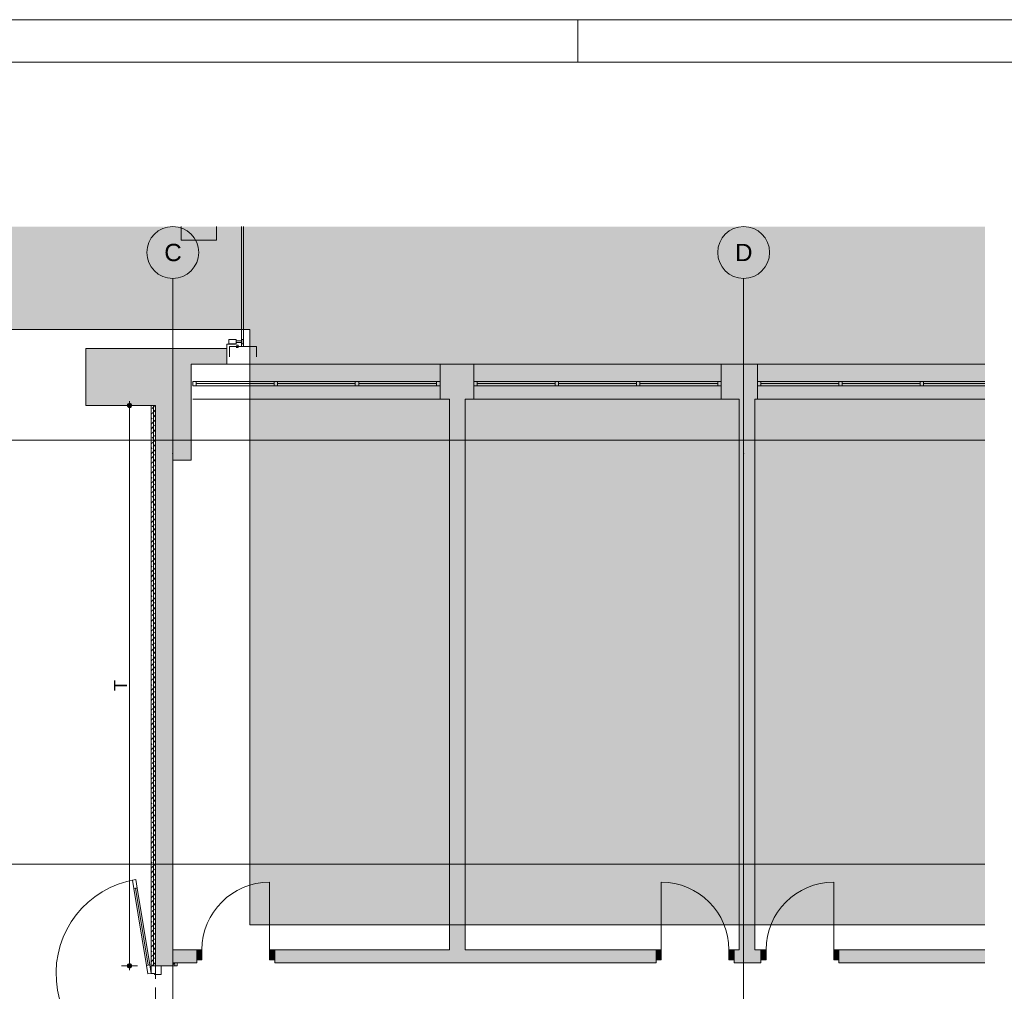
# Paper-space layout 'A-54 WYKOŃCZENIA ŚCIAN - PIĘTRO 9' of a CAD drawing. Header units: millimetres. Extents: x 0 to 420, y 0 to 297.
# Tile 10 of 12: x 175 to 289, y 185 to 297. Entities that reach past the tile are written whole.
import ezdxf
from ezdxf.xclip import XClip

# ---------------------------------------------------------------- set-up
doc = ezdxf.new("R2010")
doc.units = ezdxf.units.MM
doc.header["$MEASUREMENT"] = 0
doc.header["$XCLIPFRAME"] = 0
for name, pattern in [('DASHDOTX2', [1000, 500, -250, 0, -250]), ('Przer. długie kreski', [2.5, 1.5, -1]), ('PRZERYWANA_DU_A', [550, 350, -200])]:
    doc.linetypes.add(name, pattern=pattern)
for name, color, linetype, lineweight in [('0_Nr_pióra__2', 8, 'Continuous', 13), ('A_Arkusz_Nr_pióra__1', 7, 'Continuous', 20), ('A_podkład_Nr_pióra__2', 8, 'Continuous', 13), ('A_ściany proj_Nr_pióra__1', 7, 'Continuous', 20), ('A_ściany proj_Nr_pióra__2', 8, 'Continuous', 13), ('A_ściany_Nr_pióra__1', 7, 'Continuous', 20), ('Drzwi Archicad_Nr_pióra__1', 7, 'Continuous', 20), ('Drzwi Archicad_Nr_pióra__3', 252, 'Continuous', 13)]:
    doc.layers.add(name, color=color, linetype=linetype, lineweight=lineweight)
for name, color, linetype in [('A__OKŁADZINY ŚCIAN', 7, 'Continuous'), ('A_podrys', 7, 'Continuous'), ('A_ściany', 7, 'Continuous'), ('A_ściany proj', 7, 'Continuous'), ('Drzwi Archicad', 7, 'Continuous')]:
    doc.layers.add(name, color=color, linetype=linetype)
for name, color, linetype, lineweight, true_color in [('A__OKŁADZINY ŚCIAN_Nr_pióra__7', 7, 'Continuous', 18, 0x171717), ('A_Arkusz_Nr_pióra__237', 7, 'Continuous', 5, 0x343434), ('A_linie_Nr_pióra__7', 7, 'Continuous', 18, 0x171717), ('A_osie_Nr_pióra__16', 7, 'Continuous', 5, 0x0f0f0f), ('A_osie_Nr_pióra__76', 7, 'Continuous', 5, 0x2d2d2d), ('A_ściany proj_Nr_pióra__10', 7, 'Continuous', 13, 0x4b4b4b), ('A_ściany_Nr_pióra__19', 7, 'Continuous', 5, 0x191919), ('Okna Archicada_Nr_pióra__19', 7, 'Continuous', 5, 0x191919)]:
    doc.layers.add(name, color=color, linetype=linetype, lineweight=lineweight, true_color=true_color)
doc.styles.add('STYL_AUTOMATYCZNY_1', font='arial.ttf')
doc.styles.add('STYL_AUTOMATYCZNY_5', font='arial.ttf')
pattern_1 = [(45, (-1582.13095, -281.6928), (-0.57024626, 0.57024626), []), (45, (-1581.5607, -281.6928), (-0.57024626, 0.57024626), [0.40323, -0.20161])]

# ---------------------------------------------------------------- blocks, each defined once
blk = doc.blocks.new('Rysunek_1_1', base_point=(-1582.13, -281.69))
at = {"linetype": 'Continuous', "lineweight": 0, "true_color": 0x484848}
blk.add_hatch(color=251, dxfattribs=at).paths.add_polyline_path([(36.61, 97.38), (45, 97.38), (45, 261.19), (202.06, 261.19), (202.06, 192.38), (287.06, 192.38), (287.06, 273.09), (36.61, 273.09)])
at = {"layer": 'A__OKŁADZINY ŚCIAN', "linetype": 'Continuous', "lineweight": 0, "true_color": 0x171717}
for points in [[(187.92, 252.41), (187.94, 252.32), (187.99, 252.24), (188.07, 252.18), (188.17, 252.16), (188.26, 252.18), (188.34, 252.24), (188.4, 252.32), (188.42, 252.41), (188.4, 252.51), (188.34, 252.59), (188.26, 252.64), (188.17, 252.66), (188.07, 252.64), (187.99, 252.59), (187.94, 252.51)], [(187.92, 187.63), (187.94, 187.54), (187.99, 187.46), (188.07, 187.4), (188.17, 187.38), (188.26, 187.4), (188.34, 187.46), (188.4, 187.54), (188.42, 187.63), (188.4, 187.73), (188.34, 187.81), (188.26, 187.86), (188.17, 187.88), (188.07, 187.86), (187.99, 187.81), (187.94, 187.73)]]:
    blk.add_hatch(color=250, dxfattribs=at).paths.add_polyline_path(points)
at = {"layer": 'A_ściany', "linetype": 'Continuous', "lineweight": 0, "true_color": 0x000000}
for points in [[(194.12, 271.53), (198.21, 271.53), (198.21, 273.09), (194.12, 273.09)], [(183.13, 252.41), (195.31, 252.41), (195.31, 257.19), (199.41, 257.19), (199.41, 258.99), (183.13, 258.99)], [(227.97, 253.14), (227.97, 257.19), (224.07, 257.19), (224.07, 253.14)], [(260.77, 253.14), (260.77, 257.19), (256.57, 257.19), (256.57, 253.14)], [(226.97, 187.97), (226.97, 253.14), (225.17, 253.14), (225.17, 187.97)], [(260.47, 187.97), (260.47, 253.14), (258.67, 253.14), (258.67, 187.97)], [(195.31, 246.1), (195.31, 252.41), (191.17, 252.41), (191.17, 246.1)], [(193.16, 246.1), (191.17, 246.1), (191.17, 187.63), (193.16, 187.63)], [(193.16, 189.47), (193.16, 187.97), (195.93, 187.97), (195.93, 189.47)], [(204.96, 189.47), (204.96, 187.97), (225.17, 187.97), (225.17, 189.47)], [(226.97, 189.47), (226.97, 187.97), (249.04, 187.97), (249.04, 189.47)], [(258.67, 189.47), (258.06, 189.47), (258.06, 187.97), (258.67, 187.97)], [(260.47, 189.47), (260.47, 187.97), (261.16, 187.97), (261.16, 189.47)], [(270.19, 189.47), (270.19, 187.97), (287.06, 187.97), (287.06, 189.47)]]:
    blk.add_hatch(color=18, dxfattribs=at).paths.add_polyline_path(points)
at = {"layer": 'A_ściany proj', "linetype": 'Continuous', "lineweight": 0, "true_color": 0x4b4b4b}
h = blk.add_hatch(dxfattribs=at)
h.set_pattern_fill('FP_65_0001', color=251, style=0, pattern_type=2)
h.set_pattern_definition(pattern_1)
h.paths.add_polyline_path([(190.67, 252.41), (190.67, 187.63), (190.92, 187.63), (190.92, 252.41)])
h = blk.add_hatch(dxfattribs=at)
h.set_pattern_fill('FP_65_0001', color=251, style=0, pattern_type=2)
h.set_pattern_definition(pattern_1)
h.paths.add_polyline_path([(191.17, 187.63), (191.17, 252.41), (190.92, 252.41), (190.92, 187.63)])
h = blk.add_hatch(dxfattribs=at)
h.set_pattern_fill('FP_65_0001', color=251, style=0, pattern_type=2)
h.set_pattern_definition(pattern_1)
h.paths.add_polyline_path([(193.16, 187.97), (193.16, 187.63), (193.41, 187.63), (193.41, 187.97)])
h = blk.add_hatch(dxfattribs=at)
h.set_pattern_fill('FP_65_0001', color=251, style=0, pattern_type=2)
h.set_pattern_definition(pattern_1)
h.paths.add_polyline_path([(193.66, 187.63), (193.66, 187.97), (193.41, 187.97), (193.41, 187.63)])
at = {"layer": 'Drzwi Archicad', "linetype": 'Continuous', "lineweight": 0, "true_color": 0xfdfdfd}
for points in [[(195.93, 188.32), (196.53, 188.32), (196.53, 189.47), (195.93, 189.47)], [(204.96, 189.47), (204.36, 189.47), (204.36, 188.32), (204.96, 188.32)], [(249.04, 189.47), (249.04, 188.32), (249.64, 188.32), (249.64, 189.47)], [(258.06, 188.32), (258.06, 189.47), (257.46, 189.47), (257.46, 188.32)], [(261.16, 188.32), (261.76, 188.32), (261.76, 189.47), (261.16, 189.47)], [(270.19, 189.47), (269.59, 189.47), (269.59, 188.32), (270.19, 188.32)]]:
    blk.add_hatch(color=7, dxfattribs=at).paths.add_polyline_path(points)
at = {"layer": '0_Nr_pióra__2', "color": 8, "linetype": 'PRZERYWANA_DU_A', "lineweight": 13, "flags": 128}
blk.add_lwpolyline([(287.06, 192.38), (202.06, 192.38), (202.06, 261.19), (45, 261.19), (45, 97.38)], dxfattribs=at)
at = {"layer": 'A__OKŁADZINY ŚCIAN_Nr_pióra__7', "color": 250, "linetype": 'Continuous', "lineweight": 18, "true_color": 0x171717}
for p, q in [((188.17, 252.66), (188.17, 252.91)), ((187.92, 252.41), (187.23, 252.41)), ((188.17, 187.88), (188.17, 252.16)), ((189.1, 252.41), (188.42, 252.41)), ((187.92, 187.63), (187.23, 187.63)), ((188.17, 187.13), (188.17, 187.38)), ((189.1, 187.63), (188.42, 187.63))]:
    blk.add_line(p, q, dxfattribs=at)
for centre in [(188.17, 252.41), (188.17, 187.63)]:
    blk.add_circle(centre, 0.25, dxfattribs=at)
at = {"layer": 'A_linie_Nr_pióra__7', "color": 250, "linetype": 'Continuous', "lineweight": 18, "true_color": 0x171717}
for p, q in [((199.41, 258.99), (199.41, 259.49)), ((199.41, 259.49), (200.41, 259.49)), ((200.71, 259.39), (200.51, 259.39)), ((200.71, 259.09), (200.51, 259.09)), ((200.71, 259.09), (200.71, 259.39))]:
    blk.add_line(p, q, dxfattribs=at)
at = {"layer": 'A_osie_Nr_pióra__16', "color": 250, "linetype": 'DASHDOTX2', "lineweight": 5, "true_color": 0x0f0f0f}
for p, q in [((193.17, 246.84), (193.17, 267.09)), ((259.17, 246.84), (259.17, 267.09)), ((287.06, 248.38), (62.86, 248.38)), ((193.17, 246.84), (193.17, 97.38)), ((259.17, 246.84), (259.17, 97.38)), ((287.06, 199.38), (62.86, 199.38))]:
    blk.add_line(p, q, dxfattribs=at)
for p in [(193.17, 246.84), (193.17, 246.84), (259.17, 246.84), (259.17, 246.84)]:
    blk.add_point(p, dxfattribs=at)
at = {"layer": 'A_osie_Nr_pióra__76', "color": 250, "linetype": 'Continuous', "lineweight": 5, "true_color": 0x2d2d2d}
for centre in [(193.17, 270.09), (259.17, 270.09)]:
    blk.add_circle(centre, 3, dxfattribs=at)
at = {"layer": 'A_podkład_Nr_pióra__2', "color": 8, "linetype": 'Continuous', "lineweight": 13}
for p, q in [((201.1, 273.09), (201.1, 259.21)), ((201.36, 259.21), (201.36, 273.09)), ((199.66, 259.52), (199.66, 260.03)), ((199.66, 260.03), (200.48, 260.03)), ((200.48, 260.03), (200.48, 259.52)), ((200.48, 259.88), (201.1, 259.88)), ((201.1, 259.67), (200.48, 259.67)), ((201.31, 260.03), (201.1, 260.03)), ((201.31, 259.52), (201.31, 260.03)), ((200.48, 259.52), (199.66, 259.52)), ((199.71, 258.01), (199.71, 259.21)), ((202.86, 259.21), (199.71, 259.21)), ((201.1, 259.52), (201.31, 259.52)), ((202.86, 259.21), (202.86, 258.01))]:
    blk.add_line(p, q, dxfattribs=at)
at = {"layer": 'A_ściany proj_Nr_pióra__1', "color": 7, "linetype": 'Continuous', "lineweight": 20, "flags": 128}
for points in [[(190.67, 252.41), (190.67, 187.63)], [(191.17, 187.63), (191.17, 252.41)], [(193.16, 187.97), (193.16, 187.63)], [(193.66, 187.63), (193.66, 187.97)]]:
    blk.add_lwpolyline(points, dxfattribs=at)
at = {"layer": 'A_ściany proj_Nr_pióra__10', "color": 251, "linetype": 'Continuous', "lineweight": 13, "true_color": 0x4b4b4b}
for p, q in [((190.92, 187.63), (190.92, 252.41)), ((190.92, 252.41), (190.92, 187.63)), ((193.41, 187.97), (193.41, 187.63)), ((193.41, 187.63), (193.41, 187.97))]:
    blk.add_line(p, q, dxfattribs=at)
at = {"layer": 'A_ściany proj_Nr_pióra__2', "color": 8, "linetype": 'Continuous', "lineweight": 13, "flags": 128}
for points in [[(190.92, 252.41), (190.67, 252.41)], [(191.17, 252.41), (190.92, 252.41)], [(193.16, 187.97), (193.41, 187.97)], [(193.41, 187.97), (193.66, 187.97)], [(190.92, 187.63), (190.67, 187.63)], [(191.17, 187.63), (190.92, 187.63)], [(193.16, 187.63), (193.41, 187.63)], [(193.41, 187.63), (193.66, 187.63)]]:
    blk.add_lwpolyline(points, dxfattribs=at)
at = {"layer": 'A_ściany_Nr_pióra__1', "color": 7, "linetype": 'Continuous', "lineweight": 20}
for p, q in [((224.07, 257.19), (224.07, 253.14)), ((227.97, 257.19), (227.97, 253.14)), ((256.57, 257.19), (256.57, 253.14)), ((260.77, 257.19), (260.77, 253.14)), ((195.93, 189.47), (195.46, 189.47)), ((195.93, 189.47), (195.93, 188.32)), ((204.96, 189.47), (205.43, 189.47)), ((204.96, 189.47), (204.96, 188.32)), ((249.04, 189.47), (248.57, 189.47)), ((249.04, 189.47), (249.04, 188.32)), ((258.06, 189.47), (258.53, 189.47)), ((258.06, 189.47), (258.06, 188.32)), ((261.16, 189.47), (260.69, 189.47)), ((261.16, 189.47), (261.16, 188.32)), ((270.19, 189.47), (270.66, 189.47)), ((270.19, 189.47), (270.19, 188.32)), ((195.93, 187.97), (195.56, 187.97)), ((195.93, 188.32), (195.93, 187.97)), ((204.96, 188.32), (204.96, 187.97)), ((204.96, 187.97), (205.33, 187.97)), ((249.04, 187.97), (248.67, 187.97)), ((249.04, 188.32), (249.04, 187.97)), ((258.06, 188.32), (258.06, 187.97)), ((258.06, 187.97), (258.43, 187.97)), ((261.16, 187.97), (260.79, 187.97)), ((261.16, 188.32), (261.16, 187.97)), ((270.19, 188.32), (270.19, 187.97)), ((270.19, 187.97), (270.56, 187.97)), ((191.17, 187.63), (191.82, 187.63)), ((191.82, 187.63), (193.16, 187.63))]:
    blk.add_line(p, q, dxfattribs=at)
at = {"layer": 'A_ściany_Nr_pióra__1', "color": 7, "linetype": 'Continuous', "lineweight": 20, "flags": 128}
for points in [[(194.12, 273.09), (194.12, 271.53)], [(198.21, 271.53), (198.21, 273.09)], [(194.12, 271.53), (198.21, 271.53)], [(199.41, 258.99), (183.13, 258.99)], [(183.13, 258.99), (183.13, 252.41)], [(199.41, 257.19), (199.41, 258.99)], [(195.31, 252.41), (195.31, 257.19)], [(195.31, 257.19), (199.41, 257.19)], [(227.97, 257.19), (224.07, 257.19)], [(260.77, 257.19), (256.57, 257.19)], [(224.07, 253.14), (225.17, 253.14)], [(225.17, 253.14), (225.17, 189.47)], [(226.97, 253.14), (227.97, 253.14)], [(226.97, 189.47), (226.97, 253.14)], [(256.57, 253.14), (258.67, 253.14)], [(258.67, 253.14), (258.67, 189.47)], [(260.47, 253.14), (260.77, 253.14)], [(260.47, 189.47), (260.47, 253.14)], [(183.13, 252.41), (191.17, 252.41)], [(191.17, 252.41), (191.17, 246.1)], [(195.31, 246.1), (195.31, 252.41)], [(191.17, 246.1), (191.17, 187.63)], [(193.16, 189.47), (193.16, 246.1)], [(193.16, 246.1), (195.31, 246.1)], [(195.93, 189.47), (193.16, 189.47)], [(225.17, 189.47), (204.96, 189.47)], [(249.04, 189.47), (226.97, 189.47)], [(258.67, 189.47), (258.06, 189.47)], [(261.16, 189.47), (260.47, 189.47)], [(287.06, 189.47), (270.19, 189.47)], [(193.16, 187.63), (193.16, 187.97)], [(193.16, 187.97), (195.93, 187.97)], [(204.96, 187.97), (225.17, 187.97)], [(225.17, 187.97), (226.97, 187.97)], [(226.97, 187.97), (249.04, 187.97)], [(258.06, 187.97), (258.67, 187.97)], [(258.67, 187.97), (260.47, 187.97)], [(260.47, 187.97), (261.16, 187.97)], [(270.19, 187.97), (287.06, 187.97)]]:
    blk.add_lwpolyline(points, dxfattribs=at)
at = {"layer": 'A_ściany_Nr_pióra__1', "color": 7, "linetype": 'Continuous', "lineweight": 20}
blk.add_point((191.17, 187.63), dxfattribs=at)
at = {"layer": 'A_ściany_Nr_pióra__19', "color": 250, "linetype": 'Continuous', "lineweight": 5, "true_color": 0x191919}
for p, q in [((224.07, 257.19), (195.47, 257.19)), ((256.57, 257.19), (227.97, 257.19)), ((287.06, 257.19), (260.77, 257.19)), ((195.47, 253.14), (224.07, 253.14)), ((227.97, 253.14), (256.57, 253.14)), ((260.77, 253.14), (287.06, 253.14))]:
    blk.add_line(p, q, dxfattribs=at)
at = {"layer": 'Drzwi Archicad_Nr_pióra__1', "color": 7, "linetype": 'Continuous', "lineweight": 20}
for p, q in [((204.36, 189.47), (204.36, 197.3)), ((249.64, 189.47), (249.64, 197.3)), ((269.59, 189.47), (269.59, 197.3)), ((195.93, 189.47), (195.46, 189.47)), ((195.93, 189.47), (195.46, 189.47)), ((196.53, 189.47), (195.93, 189.47)), ((195.93, 189.47), (195.93, 188.32)), ((195.93, 189.47), (195.93, 188.32)), ((195.93, 189.47), (195.93, 188.32)), ((196.53, 188.32), (196.53, 189.47)), ((204.96, 189.47), (204.36, 189.47)), ((204.36, 189.47), (204.36, 188.32)), ((204.96, 188.32), (204.96, 189.47)), ((204.96, 189.47), (204.96, 188.32)), ((204.96, 189.47), (204.96, 188.32)), ((204.96, 189.47), (205.43, 189.47)), ((204.96, 189.47), (205.43, 189.47)), ((249.04, 189.47), (248.57, 189.47)), ((249.04, 189.47), (248.57, 189.47)), ((249.04, 189.47), (249.64, 189.47)), ((249.04, 188.32), (249.04, 189.47)), ((249.04, 189.47), (249.04, 188.32)), ((249.04, 189.47), (249.04, 188.32)), ((249.64, 189.47), (249.64, 188.32)), ((257.46, 188.32), (257.46, 189.47)), ((257.46, 189.47), (258.06, 189.47)), ((258.06, 189.47), (258.06, 188.32)), ((258.06, 189.47), (258.06, 188.32)), ((258.06, 189.47), (258.06, 188.32)), ((258.06, 189.47), (258.53, 189.47)), ((258.06, 189.47), (258.53, 189.47)), ((261.16, 189.47), (260.69, 189.47)), ((261.16, 189.47), (260.69, 189.47)), ((261.76, 189.47), (261.16, 189.47)), ((261.16, 189.47), (261.16, 188.32)), ((261.16, 189.47), (261.16, 188.32)), ((261.16, 189.47), (261.16, 188.32)), ((261.76, 188.32), (261.76, 189.47)), ((270.19, 189.47), (269.59, 189.47)), ((269.59, 189.47), (269.59, 188.32)), ((270.19, 188.32), (270.19, 189.47)), ((270.19, 189.47), (270.19, 188.32)), ((270.19, 189.47), (270.19, 188.32)), ((270.19, 189.47), (270.66, 189.47)), ((270.19, 189.47), (270.66, 189.47)), ((195.93, 187.97), (195.56, 187.97)), ((195.93, 187.97), (195.56, 187.97)), ((195.93, 188.32), (196.53, 188.32)), ((195.93, 188.32), (195.93, 187.97)), ((195.93, 188.32), (195.93, 187.97)), ((204.36, 188.32), (204.96, 188.32)), ((204.96, 188.32), (204.96, 187.97)), ((204.96, 188.32), (204.96, 187.97)), ((204.96, 187.97), (205.33, 187.97)), ((204.96, 187.97), (205.33, 187.97)), ((249.04, 187.97), (248.67, 187.97)), ((249.04, 187.97), (248.67, 187.97)), ((249.64, 188.32), (249.04, 188.32)), ((249.04, 188.32), (249.04, 187.97)), ((249.04, 188.32), (249.04, 187.97)), ((258.06, 188.32), (257.46, 188.32)), ((258.06, 188.32), (258.06, 187.97)), ((258.06, 188.32), (258.06, 187.97)), ((258.06, 187.97), (258.43, 187.97)), ((258.06, 187.97), (258.43, 187.97)), ((261.16, 187.97), (260.79, 187.97)), ((261.16, 187.97), (260.79, 187.97)), ((261.16, 188.32), (261.76, 188.32)), ((261.16, 188.32), (261.16, 187.97)), ((261.16, 188.32), (261.16, 187.97)), ((269.59, 188.32), (270.19, 188.32)), ((270.19, 188.32), (270.19, 187.97)), ((270.19, 188.32), (270.19, 187.97)), ((270.19, 187.97), (270.56, 187.97)), ((270.19, 187.97), (270.56, 187.97))]:
    blk.add_line(p, q, dxfattribs=at)
for centre, start, end in [((204.36, 189.47), 90, 180), ((249.64, 189.47), 0, 90), ((269.59, 189.47), 90, 180)]:
    blk.add_arc(centre, 7.83, start, end, dxfattribs=at)
at = {"layer": 'Drzwi Archicad_Nr_pióra__3', "color": 252, "linetype": 'Continuous', "lineweight": 13}
for p, q in [((188.5, 197.54), (188.89, 197.61)), ((188.66, 196.56), (188.5, 197.54)), ((188.89, 197.61), (189.06, 196.62)), ((189.06, 196.62), (188.66, 196.56)), ((188.86, 196.59), (190.31, 187.71)), ((190.11, 187.67), (190.51, 187.74)), ((190.27, 186.69), (190.11, 187.67)), ((190.67, 186.75), (190.27, 186.69)), ((190.51, 187.74), (190.67, 186.75)), ((191.82, 187.63), (190.67, 187.63)), ((190.67, 187.63), (190.67, 186.75)), ((190.67, 186.75), (191.07, 186.75)), ((191.07, 186.75), (191.07, 186.63)), ((191.17, 187.63), (191.82, 187.63)), ((191.17, 187.63), (191.82, 187.63)), ((191.82, 186.63), (191.82, 187.63)), ((191.82, 187.63), (193.16, 187.63)), ((191.07, 186.63), (191.82, 186.63))]:
    blk.add_line(p, q, dxfattribs=at)
at = {"layer": 'Drzwi Archicad_Nr_pióra__3', "color": 252, "linetype": 'Przer. długie kreski', "lineweight": 13}
for p, q in [((191.17, 168.63), (191.17, 187.63)), ((193.16, 168.63), (193.16, 187.63))]:
    blk.add_line(p, q, dxfattribs=at)
at = {"layer": 'Drzwi Archicad_Nr_pióra__3', "color": 252, "linetype": 'Continuous', "lineweight": 13, "flags": 128}
for points in [[(188.86, 196.59), (190.31, 187.71), (190.11, 187.67), (188.66, 196.56)], [(189.06, 196.62), (190.51, 187.74), (190.31, 187.71), (188.86, 196.59)]]:
    blk.add_lwpolyline(points, close=True, dxfattribs=at)
at = {"layer": 'Drzwi Archicad_Nr_pióra__3', "color": 252, "linetype": 'Continuous', "lineweight": 13}
blk.add_arc((190.67, 186.75), 11, 99.2717, 270, dxfattribs=at)
blk.add_point((191.17, 187.63), dxfattribs=at)
at = {"layer": 'Okna Archicada_Nr_pióra__19', "color": 250, "linetype": 'Continuous', "lineweight": 5, "true_color": 0x191919}
for p, q in [((224.07, 255.19), (195.47, 255.19)), ((195.47, 255.19), (195.47, 254.69)), ((195.87, 255.19), (195.87, 254.69)), ((204.87, 255.19), (204.87, 254.69)), ((205.27, 255.19), (205.27, 254.69)), ((214.27, 255.19), (214.27, 254.69)), ((214.67, 255.19), (214.67, 254.69)), ((223.67, 255.19), (223.67, 254.69)), ((224.07, 254.69), (224.07, 255.19)), ((256.57, 255.19), (227.97, 255.19)), ((227.97, 255.19), (227.97, 254.69)), ((228.37, 255.19), (228.37, 254.69)), ((237.37, 255.19), (237.37, 254.69)), ((237.77, 255.19), (237.77, 254.69)), ((246.77, 255.19), (246.77, 254.69)), ((247.17, 255.19), (247.17, 254.69)), ((256.17, 255.19), (256.17, 254.69)), ((256.57, 254.69), (256.57, 255.19)), ((287.06, 255.19), (260.77, 255.19)), ((260.77, 255.19), (260.77, 254.69)), ((261.17, 255.19), (261.17, 254.69)), ((270.17, 255.19), (270.17, 254.69)), ((270.57, 255.19), (270.57, 254.69)), ((279.57, 255.19), (279.57, 254.69)), ((279.97, 255.19), (279.97, 254.69)), ((195.47, 254.69), (224.07, 254.69)), ((195.87, 254.94), (204.87, 254.94)), ((205.27, 254.94), (214.27, 254.94)), ((214.67, 254.94), (223.67, 254.94)), ((227.97, 254.69), (256.57, 254.69)), ((228.37, 254.94), (237.37, 254.94)), ((237.77, 254.94), (246.77, 254.94)), ((247.17, 254.94), (256.17, 254.94)), ((260.77, 254.69), (287.06, 254.69)), ((261.17, 254.94), (270.17, 254.94)), ((270.57, 254.94), (279.57, 254.94)), ((279.97, 254.94), (287.06, 254.94))]:
    blk.add_line(p, q, dxfattribs=at)
at = {"layer": 'A__OKŁADZINY ŚCIAN_Nr_pióra__7', "color": 250, "linetype": 'Continuous', "lineweight": 18, "true_color": 0x171717, "insert": (187.87, 219.39), "char_height": 1.5, "width": 1.2566, "attachment_point": 7, "rotation": 90, "style": 'STYL_AUTOMATYCZNY_5'}
blk.add_mtext('\\A1;{\\pql;\\fArial|b0|i0|c238|p0;\\W1.000000;T}', dxfattribs=at)
at = {"layer": 'A_osie_Nr_pióra__76', "color": 250, "linetype": 'Continuous', "lineweight": 5, "true_color": 0x2d2d2d, "char_height": 2, "attachment_point": 1, "style": 'STYL_AUTOMATYCZNY_1'}
for s, insert in [('\\A1;{\\pql;\\pt0;\\fArial|b0|i0|c238|p0;\\W1.000000;C}', (192.18, 271.09)), ('\\A1;{\\pql;\\pt0;\\fArial|b0|i0|c238|p0;\\W1.000000;D}', (258.18, 271.09))]:
    blk.add_mtext(s, dxfattribs=dict(at, insert=insert))

psp = doc.layouts.new('A-54 WYKOŃCZENIA ŚCIAN - PIĘTRO 9')

# ---------------------------------------------------------------- linework, layer by layer
at = {"layer": 'A_Arkusz_Nr_pióra__1', "color": 7, "linetype": 'Continuous', "lineweight": 20}
psp.add_line((415.1, 292.1), (29.9, 292.1), dxfattribs=at)
at = {"layer": 'A_Arkusz_Nr_pióra__1', "color": 7, "linetype": 'Continuous', "lineweight": 20, "flags": 128}
psp.add_lwpolyline([(0, 297), (420, 297), (420, 0), (0, 0)], close=True, dxfattribs=at)
at = {"layer": 'A_Arkusz_Nr_pióra__237', "color": 250, "linetype": 'Continuous', "lineweight": 5, "true_color": 0x343434}
psp.add_line((240, 292.1), (240, 297), dxfattribs=at)

# ---------------------------------------------------------------- block references
at = {"layer": 'A_podrys', "color": 37, "linetype": 'Continuous', "lineweight": 5, "true_color": 0x656532}
ref = psp.add_blockref('Rysunek_1_1', (-1582.13, -281.69), dxfattribs=at)
XClip(ref).set_block_clipping_path([(36.6104138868, 97.3820445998), (287.0603851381, 273.0911014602)])

doc.saveas('drawing.dxf')
